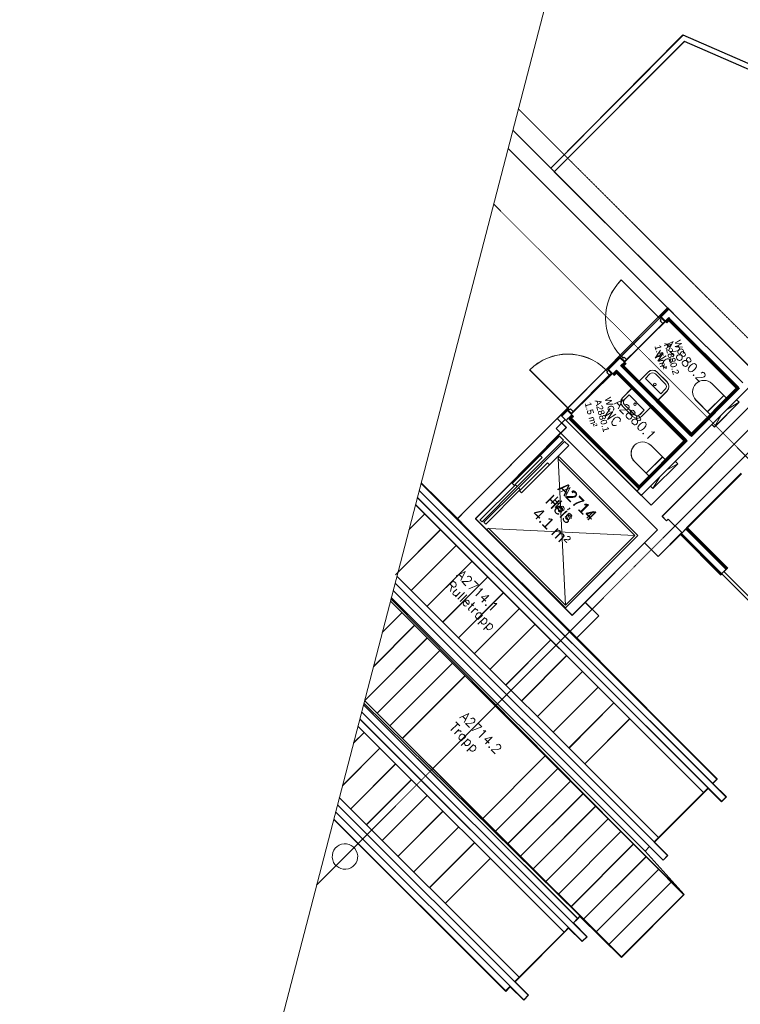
# Model space of a CAD drawing. Header units: millimetres. Extents: x 1589461 to 1701858, y 2333614 to 2610588.
# Tile 40 of 50: x 1654641 to 1665960, y 2586593 to 2602053. Entities that reach past the tile are written whole.
import ezdxf
from ezdxf.enums import TextEntityAlignment as Align

# ---------------------------------------------------------------- set-up
doc = ezdxf.new("R2010")
doc.units = ezdxf.units.MM
doc.linetypes.add('zv001-h02-a-200-1-0001$0$Dash', pattern=[4, 2, -2])
doc.linetypes.add('zv001-h02-a-200-1-0001$0$Grid Line', pattern=[22.225, 12.7, -3.175, 3.175, -3.175])
for name, color, linetype, lineweight in [('28_Heis', 7, 'Continuous', 0), ('A852-TYNN', 7, 'Continuous', 5), ('zv001-h02-a-200-1-0001$0$20_Bygning generelt', 7, 'Continuous', 0), ('zv001-h02-a-200-1-0001$0$222_Søyler', 7, 'Continuous', 0), ('zv001-h02-a-200-1-0001$0$23_Yttervegg', 7, 'Continuous', 0), ('zv001-h02-a-200-1-0001$0$24_Dør', 7, 'Continuous', 0), ('zv001-h02-a-200-1-0001$0$24_Innervegg', 7, 'Continuous', 0), ('zv001-h02-a-200-1-0001$0$271_Fast inventar', 7, 'Continuous', 0), ('zv001-h02-a-200-1-0001$0$28_Trapper', 7, 'Continuous', 0), ('zv001-h02-a-200-1-0001$0$822_Akselinjer', 7, 'Continuous', 0), ('zv001-h02-a-200-1-0001$0$83_Tekst', 7, 'Continuous', 0)]:
    doc.layers.add(name, color=color, linetype=linetype, lineweight=lineweight)
for name, color, linetype in [('_grå hatch fotavtrykk', 7, 'Continuous'), ('isy-zv001-h02$0$A861 soner eks', 255, 'Continuous'), ('isy-zv001-h02$0$A862-B-T', 255, 'Continuous'), ('isy-zv001-h02$0$A862-N-RLin', 255, 'Continuous'), ('isy-zv001-h02$0$A862-N-T', 255, 'Continuous'), ('isy-zv001-h02$0$A862-NA', 255, 'Continuous'), ('isy-zv001-h02$0$A862-NR', 255, 'Continuous')]:
    doc.layers.add(name, color=color, linetype=linetype)
doc.styles.add('isy-zv001-h02$0$ROMANS', font='romans.shx')
doc.styles.add('isy-zv001-h02$0$Standard', font='txt')
doc.styles.add('zv001-h02-a-200-1-0001$0$Arial_2', font='arial.ttf', dxfattribs={"height": 500})
doc.styles.add('zv001-h02-a-200-1-0001$0$Arial_9', font='arial.ttf', dxfattribs={"height": 150})

# ---------------------------------------------------------------- blocks, each defined once
blk = doc.blocks.new('isy-zv001-h02$0$Arkiv_0.975_234', base_point=(302896, 40813))
at = {"linetype": 'Continuous', "style": 'isy-zv001-h02$0$Standard', "flags": 1}
for tag in ['floor_f', 'ROOM_WALLS_SURF', 'ROOM_DOORS_SURF', 'ROOM_WINDS_SURF', 'ROOM_BASELEV', 'ROOM_HEIGHT', 'ROOM_NET_AREA', 'ROOM_REDUCED_AREA', 'ROOM_CALC_AREA', 'ROOM_VOLUME']:
    blk.add_attdef(tag, text='', height=2000, dxfattribs=at).set_placement((302896, 39780), align=Align.BOTTOM_LEFT)
at = {"layer": 'isy-zv001-h02$0$A862-B-T', "linetype": 'Continuous', "style": 'isy-zv001-h02$0$Standard'}
blk.add_attdef('Bruttoareal', text='', height=2000, dxfattribs=at).set_placement((302896, 39780), align=Align.BOTTOM_LEFT)
at = {"layer": 'isy-zv001-h02$0$A862-N-T', "color": 2, "style": 'isy-zv001-h02$0$Standard'}
blk.add_attdef('Nettoareal', text='', height=125, dxfattribs=at).set_placement((302614, 40515), align=Align.BOTTOM_LEFT)
at = {"layer": 'isy-zv001-h02$0$A862-NA', "color": 1, "style": 'isy-zv001-h02$0$Standard'}
blk.add_attdef('ROOM_NAME', text='', height=125, dxfattribs=at).set_placement((302614, 40702), align=Align.BOTTOM_LEFT)
at = {"layer": 'isy-zv001-h02$0$A862-NR', "style": 'isy-zv001-h02$0$Standard'}
blk.add_attdef('ROOM_NUMBER', text='', height=125, dxfattribs=at).set_placement((302614, 40890), align=Align.BOTTOM_LEFT)

msp = doc.modelspace()

# ---------------------------------------------------------------- linework, layer by layer
at = {"layer": '28_Heis', "color": 0, "flags": 128}
for points in [[(1662440, 2594707), (1662456, 2594723), (1662428, 2594751), (1662456, 2594723), (1661903, 2594169), (1662456, 2594723), (1663182, 2595450), (1663119, 2595514), (1662816, 2595211), (1662377, 2594771), (1662381, 2594766), (1662390, 2594758), (1662408, 2594739), (1662848, 2595179), (1662816, 2595211)], [(1662474, 2594705), (1662502, 2594677), (1661960, 2594134), (1661932, 2594162), (1662474, 2594705), (1663200, 2595432), (1663264, 2595369), (1662961, 2595066), (1662522, 2594626), (1662490, 2594657), (1662930, 2595097), (1662961, 2595066)], [(1663093, 2595164), (1663116, 2595187), (1663796, 2594508), (1664350, 2593955), (1663213, 2592816), (1662659, 2593369), (1661979, 2594048), (1662002, 2594071), (1662007, 2594065)], [(1663101, 2595157), (1663773, 2594485), (1664304, 2593955)], [(1664302, 2593953), (1663213, 2592862), (1662682, 2593392), (1662010, 2594063)]]:
    msp.add_lwpolyline(points, dxfattribs=at)
at = {"layer": '28_Heis'}
for points in [[(1663213, 2592862), (1663101, 2595157)], [(1664302, 2593953), (1662010, 2594063)]]:
    msp.add_lwpolyline(points, dxfattribs=at)
at = {"layer": '28_Heis', "color": 0, "flags": 128}
msp.add_lwpolyline([(1661876, 2594197), (1661875, 2594198), (1661876, 2594198), (1662428, 2594751), (1661875, 2594198), (1661876, 2594196), (1661903, 2594169)], close=True, dxfattribs=at)
at = {"layer": '_grå hatch fotavtrykk'}
msp.add_lwpolyline([(1691296, 2590298), (1665082, 2601713), (1663038, 2599666), (1664646, 2598058), (1666414, 2596293), (1668925, 2598808), (1669013, 2598721), (1685600, 2582159), (1686903, 2577436), (1687444, 2575479)], dxfattribs=at)
at = {"layer": 'A852-TYNN'}
msp.add_lwpolyline([(1694576, 2602913), (1684161, 2562853), (1654641, 2570528), (1665056, 2610588)], close=True, dxfattribs=at)
at = {"layer": 'isy-zv001-h02$0$A862-N-RLin'}
for points in [[(1662386, 2600317), (1662981, 2599723), (1665055, 2601813), (1691317, 2590375)], [(1662311, 2600030), (1664818, 2597527), (1661515, 2594219), (1660947, 2594783)], [(1665979, 2594923), (1665132, 2594074), (1665761, 2593446), (1665754, 2593438), (1665703, 2593387), (1666552, 2592540)], [(1660944, 2594774), (1665592, 2590128), (1665524, 2590062), (1665737, 2589848), (1665666, 2589778), (1665453, 2589990), (1665383, 2589920), (1664676, 2589212), (1664606, 2589140), (1664818, 2588929), (1664748, 2588857), (1664535, 2589070), (1660507, 2593092)], [(1659573, 2589497), (1662278, 2586796), (1662345, 2586869), (1662558, 2586657), (1662635, 2586735), (1662423, 2586947), (1663263, 2587790), (1663476, 2587578), (1663553, 2587655), (1663339, 2587871), (1663405, 2587937), (1663440, 2587972), (1664093, 2587329), (1665079, 2588316), (1664464, 2589000), (1664533, 2589069), (1664747, 2588855), (1664819, 2588928), (1664610, 2589139), (1665454, 2589983), (1665666, 2589770), (1665742, 2589849), (1665530, 2590062), (1665598, 2590129), (1663390, 2592347), (1663735, 2592693), (1663524, 2592904), (1664455, 2593839), (1664667, 2593626), (1665018, 2593968), (1665651, 2593337), (1665668, 2593354), (1666519, 2592506)], [(1660473, 2592960), (1665070, 2588312), (1664093, 2587336), (1660047, 2591324)], [(1660041, 2591297), (1663405, 2587939), (1663334, 2587868), (1663547, 2587655), (1663477, 2587585), (1663263, 2587797), (1663193, 2587727), (1662486, 2587019), (1662416, 2586947), (1662628, 2586735), (1662558, 2586664), (1662345, 2586876), (1662274, 2586807), (1659574, 2589502)]]:
    msp.add_lwpolyline(points, dxfattribs=at)
for points in [[(1664836, 2597325), (1664807, 2597295), (1664785, 2597316), (1664137, 2596679), (1664156, 2596659), (1664164, 2596652), (1664131, 2596618), (1665191, 2595559), (1665897, 2596266)], [(1664014, 2596501), (1663980, 2596468), (1663973, 2596475), (1663951, 2596497), (1663302, 2595860), (1663328, 2595834), (1663338, 2595824), (1663336, 2595822), (1663308, 2595794), (1664369, 2594735), (1665074, 2595442)], [(1663136, 2595564), (1664657, 2594045), (1663317, 2592702), (1661799, 2594218), (1663136, 2595564)]]:
    msp.add_lwpolyline(points, close=True, dxfattribs=at)
at = {"layer": 'zv001-h02-a-200-1-0001$0$20_Bygning generelt', "flags": 128}
for points in [[(1691317, 2590376), (1665064, 2601809), (1662981, 2599723)], [(1691317, 2590375), (1665064, 2601808), (1662982, 2599722)], [(1691296, 2590298), (1665082, 2601714), (1663037, 2599666)], [(1691296, 2590297), (1665082, 2601713), (1663038, 2599666)]]:
    msp.add_lwpolyline(points, dxfattribs=at)
at = {"layer": 'zv001-h02-a-200-1-0001$0$222_Søyler'}
for start, end in [(285.4319, 105.4319), (105.4319, 285.4319)]:
    msp.add_arc((1659750, 2588913), 200, start, end, dxfattribs=at)
at = {"layer": 'zv001-h02-a-200-1-0001$0$23_Yttervegg', "linetype": 'zv001-h02-a-200-1-0001$0$Dash'}
for p, q in [((1666416, 2596717), (1662473, 2600654)), ((1666417, 2596715), (1662473, 2600653))]:
    msp.add_line(p, q, dxfattribs=at)
at = {"layer": 'zv001-h02-a-200-1-0001$0$23_Yttervegg'}
for p, q in [((1662385, 2600316), (1666405, 2596303)), ((1662386, 2600317), (1666404, 2596305)), ((1662311, 2600031), (1664921, 2597425)), ((1662311, 2600030), (1664921, 2597424))]:
    msp.add_line(p, q, dxfattribs=at)
at = {"layer": 'zv001-h02-a-200-1-0001$0$24_Dør'}
for p, q in [((1664688, 2597369), (1664089, 2597967)), ((1664688, 2597368), (1664090, 2597966)), ((1664090, 2596770), (1664688, 2597369)), ((1664091, 2596769), (1664688, 2597368)), ((1664688, 2597369), (1664704, 2597385)), ((1664688, 2597368), (1664704, 2597383)), ((1664688, 2597369), (1664716, 2597341)), ((1664688, 2597368), (1664717, 2597339)), ((1664702, 2597327), (1664716, 2597341)), ((1664702, 2597327), (1664745, 2597284)), ((1664703, 2597325), (1664717, 2597339)), ((1664703, 2597325), (1664745, 2597283)), ((1664704, 2597385), (1664774, 2597314)), ((1664704, 2597383), (1664775, 2597313)), ((1664774, 2597314), (1664745, 2597284)), ((1664775, 2597313), (1664745, 2597283)), ((1664161, 2596700), (1664759, 2597298)), ((1664161, 2596698), (1664759, 2597297)), ((1664090, 2596770), (1664075, 2596755)), ((1664091, 2596769), (1664075, 2596754)), ((1664075, 2596755), (1664146, 2596684)), ((1664075, 2596754), (1664146, 2596683)), ((1664090, 2596770), (1664119, 2596742)), ((1664091, 2596769), (1664119, 2596741)), ((1664133, 2596756), (1664119, 2596742)), ((1664133, 2596755), (1664119, 2596741)), ((1664133, 2596756), (1664175, 2596714)), ((1664133, 2596755), (1664176, 2596713)), ((1664146, 2596684), (1664175, 2596714)), ((1664146, 2596683), (1664176, 2596713)), ((1663250, 2595957), (1662651, 2596555)), ((1663250, 2595956), (1662652, 2596554)), ((1663848, 2596556), (1663250, 2595957)), ((1663848, 2596554), (1663250, 2595956)), ((1663848, 2596556), (1663863, 2596571)), ((1663848, 2596554), (1663864, 2596570)), ((1663848, 2596556), (1663876, 2596528)), ((1663848, 2596554), (1663876, 2596526)), ((1663863, 2596571), (1663934, 2596501)), ((1663864, 2596570), (1663934, 2596499)), ((1663918, 2596485), (1663321, 2595887)), ((1663919, 2596484), (1663321, 2595885)), ((1663862, 2596513), (1663876, 2596528)), ((1663862, 2596512), (1663876, 2596526)), ((1663862, 2596513), (1663904, 2596471)), ((1663862, 2596512), (1663905, 2596470)), ((1663934, 2596501), (1663904, 2596471)), ((1663934, 2596499), (1663905, 2596470)), ((1663250, 2595957), (1663234, 2595942)), ((1663234, 2595942), (1663305, 2595871)), ((1663250, 2595956), (1663235, 2595940)), ((1663235, 2595940), (1663306, 2595870)), ((1663250, 2595957), (1663278, 2595929)), ((1663250, 2595956), (1663279, 2595928)), ((1663292, 2595943), (1663278, 2595929)), ((1663293, 2595942), (1663279, 2595928)), ((1663292, 2595943), (1663335, 2595901)), ((1663293, 2595942), (1663335, 2595899)), ((1663305, 2595871), (1663335, 2595901)), ((1663306, 2595870), (1663335, 2595899))]:
    msp.add_line(p, q, dxfattribs=at)
for centre, start, end in [((1664688, 2597369), 135.0424, 225.0424), ((1664688, 2597368), 135.0424, 225.0424), ((1663250, 2595957), 45.0424, 135.0424), ((1663250, 2595956), 45.0424, 135.0424)]:
    msp.add_arc(centre, 846, start, end, dxfattribs=at)
at = {"layer": 'zv001-h02-a-200-1-0001$0$24_Innervegg'}
for p, q in [((1664818, 2597528), (1664697, 2597406)), ((1664819, 2597527), (1664697, 2597405)), ((1664828, 2597519), (1664706, 2597397)), ((1664828, 2597517), (1664706, 2597395)), ((1664836, 2597510), (1664714, 2597388)), ((1664836, 2597509), (1664715, 2597387)), ((1664903, 2597443), (1664818, 2597528)), ((1664904, 2597442), (1664819, 2597527)), ((1664799, 2597303), (1664697, 2597406)), ((1664799, 2597302), (1664697, 2597405)), ((1664836, 2597376), (1664781, 2597321)), ((1664836, 2597374), (1664782, 2597320)), ((1664836, 2597359), (1664790, 2597313)), ((1664836, 2597358), (1664790, 2597311)), ((1664799, 2597303), (1664836, 2597340)), ((1664836, 2597340), (1664799, 2597303)), ((1664799, 2597302), (1664836, 2597339)), ((1664836, 2597339), (1664799, 2597302)), ((1664806, 2597296), (1664836, 2597326)), ((1664807, 2597295), (1664836, 2597325)), ((1664836, 2597376), (1664845, 2597367)), ((1664836, 2597374), (1664845, 2597366)), ((1664836, 2597359), (1664845, 2597350)), ((1664836, 2597358), (1664846, 2597348)), ((1664843, 2597333), (1664836, 2597340)), ((1664836, 2597340), (1665912, 2596266)), ((1664844, 2597332), (1664836, 2597339)), ((1664836, 2597339), (1665912, 2596265)), ((1664836, 2597326), (1665898, 2596266)), ((1664836, 2597325), (1665898, 2596265)), ((1665905, 2596274), (1664843, 2597333)), ((1665905, 2596272), (1664844, 2597332)), ((1664845, 2597367), (1664854, 2597358)), ((1664845, 2597366), (1664854, 2597357)), ((1664845, 2597350), (1665921, 2596276)), ((1664846, 2597348), (1665921, 2596274)), ((1664854, 2597358), (1665929, 2596284)), ((1664854, 2597357), (1665930, 2596283)), ((1664921, 2597425), (1664903, 2597443)), ((1664921, 2597424), (1664904, 2597442)), ((1664921, 2597425), (1665924, 2596423)), ((1665934, 2596414), (1664921, 2597425)), ((1664921, 2597424), (1665925, 2596422)), ((1665934, 2596413), (1664921, 2597424)), ((1664806, 2597296), (1664799, 2597303)), ((1664807, 2597295), (1664799, 2597302)), ((1664054, 2596762), (1663870, 2596578)), ((1664054, 2596761), (1663871, 2596577)), ((1664063, 2596753), (1663880, 2596569)), ((1664063, 2596751), (1663880, 2596568)), ((1664071, 2596744), (1663888, 2596561)), ((1664072, 2596743), (1663888, 2596559)), ((1664156, 2596659), (1664054, 2596762)), ((1664156, 2596658), (1664054, 2596761)), ((1663973, 2596476), (1663870, 2596578)), ((1663973, 2596475), (1663871, 2596577)), ((1664013, 2596552), (1663955, 2596494)), ((1664014, 2596550), (1663956, 2596492)), ((1664013, 2596535), (1663964, 2596485)), ((1664014, 2596533), (1663964, 2596484)), ((1664013, 2596552), (1664022, 2596543)), ((1664013, 2596535), (1664022, 2596526)), ((1664014, 2596550), (1664022, 2596542)), ((1664014, 2596533), (1664023, 2596524)), ((1664022, 2596543), (1664031, 2596534)), ((1664022, 2596542), (1664031, 2596533)), ((1665107, 2595460), (1664031, 2596534)), ((1664138, 2596677), (1664080, 2596619)), ((1664080, 2596619), (1664089, 2596611)), ((1664139, 2596676), (1664081, 2596618)), ((1664081, 2596618), (1664089, 2596609)), ((1664089, 2596611), (1664098, 2596601)), ((1664089, 2596609), (1664098, 2596600)), ((1664147, 2596669), (1664097, 2596619)), ((1664097, 2596619), (1664107, 2596610)), ((1664147, 2596667), (1664098, 2596618)), ((1664098, 2596618), (1664107, 2596609)), ((1665174, 2595527), (1664098, 2596601)), ((1665174, 2595526), (1664098, 2596600)), ((1665182, 2595536), (1664107, 2596610)), ((1665183, 2595535), (1664107, 2596609)), ((1664116, 2596619), (1664156, 2596659)), ((1664156, 2596659), (1664116, 2596619)), ((1664116, 2596618), (1664156, 2596658)), ((1664156, 2596658), (1664116, 2596618)), ((1665191, 2595545), (1664116, 2596619)), ((1664123, 2596612), (1664116, 2596619)), ((1665192, 2595544), (1664116, 2596618)), ((1664123, 2596611), (1664116, 2596618)), ((1664123, 2596612), (1664163, 2596652)), ((1664123, 2596611), (1664164, 2596651)), ((1664130, 2596619), (1664123, 2596612)), ((1664130, 2596618), (1664123, 2596611)), ((1664123, 2596612), (1665184, 2595552)), ((1664123, 2596611), (1665185, 2595551)), ((1665191, 2595559), (1664130, 2596619)), ((1665192, 2595558), (1664130, 2596618)), ((1664163, 2596652), (1664156, 2596659)), ((1664164, 2596651), (1664156, 2596658)), ((1663973, 2596476), (1664013, 2596516)), ((1663973, 2596475), (1664014, 2596515)), ((1664006, 2596509), (1663973, 2596476)), ((1664007, 2596508), (1663973, 2596475)), ((1663980, 2596469), (1663973, 2596476)), ((1663980, 2596468), (1663973, 2596475)), ((1663980, 2596469), (1664013, 2596502)), ((1663980, 2596468), (1664014, 2596501)), ((1664013, 2596516), (1664006, 2596509)), ((1664014, 2596515), (1664007, 2596508)), ((1664013, 2596516), (1665089, 2595442)), ((1665082, 2595449), (1664013, 2596516)), ((1664013, 2596502), (1665075, 2595442)), ((1664014, 2596515), (1665089, 2595441)), ((1665082, 2595448), (1664014, 2596515)), ((1664014, 2596501), (1665075, 2595441)), ((1665098, 2595452), (1664022, 2596526)), ((1665098, 2595450), (1664023, 2596524)), ((1665107, 2595459), (1664031, 2596533)), ((1665924, 2596423), (1665934, 2596414)), ((1665925, 2596422), (1665934, 2596413)), ((1665934, 2596414), (1665997, 2596351)), ((1665997, 2596351), (1665934, 2596414)), ((1665934, 2596413), (1665997, 2596350)), ((1665997, 2596350), (1665934, 2596413)), ((1666081, 2596267), (1664437, 2594620)), ((1666082, 2596265), (1664438, 2594619)), ((1665898, 2596266), (1665184, 2595552)), ((1665898, 2596265), (1665185, 2595551)), ((1665912, 2596266), (1665191, 2595545)), ((1665191, 2595527), (1665930, 2596266)), ((1665191, 2595510), (1665947, 2596266)), ((1665191, 2595545), (1665912, 2596266)), ((1665912, 2596265), (1665192, 2595544)), ((1665192, 2595525), (1665930, 2596265)), ((1665192, 2595508), (1665947, 2596265)), ((1665192, 2595544), (1665912, 2596265)), ((1665905, 2596274), (1665912, 2596266)), ((1665905, 2596272), (1665912, 2596265)), ((1665921, 2596276), (1665930, 2596266)), ((1665921, 2596274), (1665930, 2596265)), ((1665929, 2596284), (1665939, 2596275)), ((1665930, 2596283), (1665939, 2596274)), ((1665939, 2596275), (1665947, 2596266)), ((1665939, 2596274), (1665947, 2596265)), ((1666236, 2596112), (1664557, 2594430)), ((1666237, 2596111), (1664557, 2594428)), ((1663227, 2595935), (1663174, 2595881)), ((1663228, 2595933), (1663174, 2595880)), ((1663237, 2595925), (1663183, 2595872)), ((1663237, 2595924), (1663184, 2595871)), ((1663245, 2595917), (1663192, 2595864)), ((1663245, 2595916), (1663192, 2595862)), ((1663330, 2595832), (1663227, 2595935)), ((1663330, 2595831), (1663228, 2595933)), ((1666501, 2596028), (1664731, 2594256)), ((1666501, 2596027), (1664731, 2594255)), ((1663085, 2595792), (1661652, 2594357)), ((1663085, 2595790), (1661653, 2594356)), ((1663210, 2595775), (1663068, 2595634)), ((1663210, 2595774), (1663069, 2595632)), ((1663085, 2595791), (1663139, 2595845)), ((1663085, 2595792), (1663226, 2595650)), ((1663085, 2595790), (1663227, 2595649)), ((1663086, 2595790), (1663140, 2595844)), ((1663139, 2595846), (1663174, 2595881)), ((1663139, 2595844), (1663174, 2595880)), ((1663224, 2595761), (1663139, 2595846)), ((1663224, 2595760), (1663139, 2595844)), ((1663183, 2595872), (1663148, 2595837)), ((1663184, 2595871), (1663148, 2595835)), ((1663191, 2595863), (1663156, 2595828)), ((1663192, 2595862), (1663157, 2595827)), ((1663210, 2595775), (1664557, 2594430)), ((1663210, 2595774), (1664557, 2594428)), ((1663258, 2595795), (1663224, 2595761)), ((1663224, 2595761), (1663258, 2595795)), ((1663258, 2595794), (1663224, 2595760)), ((1663224, 2595760), (1663258, 2595794)), ((1663241, 2595743), (1663224, 2595761)), ((1663259, 2595796), (1663258, 2595795)), ((1663258, 2595795), (1663259, 2595796)), ((1663259, 2595795), (1663258, 2595794)), ((1663258, 2595794), (1663259, 2595795)), ((1663312, 2595850), (1663259, 2595796)), ((1663313, 2595848), (1663259, 2595795)), ((1663266, 2595785), (1663268, 2595787)), ((1663275, 2595777), (1663266, 2595786)), ((1663276, 2595776), (1663266, 2595785)), ((1663321, 2595841), (1663275, 2595795)), ((1663321, 2595840), (1663275, 2595794)), ((1663284, 2595786), (1663275, 2595795)), ((1663284, 2595784), (1663275, 2595794)), ((1663275, 2595777), (1664351, 2594703)), ((1663276, 2595776), (1664351, 2594702)), ((1663293, 2595795), (1663284, 2595786)), ((1663293, 2595794), (1663284, 2595784)), ((1663284, 2595786), (1664359, 2594712)), ((1663284, 2595784), (1664360, 2594710)), ((1663330, 2595832), (1663293, 2595795)), ((1663330, 2595831), (1663293, 2595794)), ((1663300, 2595802), (1663293, 2595795)), ((1663300, 2595801), (1663293, 2595794)), ((1663293, 2595795), (1664361, 2594728)), ((1664369, 2594721), (1663293, 2595795)), ((1663293, 2595794), (1664362, 2594727)), ((1664369, 2594720), (1663293, 2595794)), ((1663330, 2595832), (1663300, 2595802)), ((1663330, 2595831), (1663300, 2595801)), ((1663307, 2595795), (1663337, 2595825)), ((1663307, 2595794), (1663337, 2595824)), ((1664369, 2594735), (1663307, 2595795)), ((1664369, 2594734), (1663307, 2595794)), ((1663337, 2595825), (1663330, 2595832)), ((1663337, 2595824), (1663330, 2595831)), ((1663226, 2595650), (1661798, 2594219)), ((1663227, 2595649), (1661798, 2594218)), ((1664660, 2594044), (1663068, 2595634)), ((1664661, 2594042), (1663069, 2595632)), ((1663242, 2595742), (1663224, 2595760)), ((1664317, 2594669), (1663241, 2595743)), ((1664317, 2594668), (1663242, 2595742)), ((1663140, 2595561), (1661799, 2594218)), ((1665107, 2595442), (1665098, 2595452)), ((1665107, 2595442), (1665098, 2595452)), ((1665116, 2595451), (1665107, 2595460)), ((1665116, 2595450), (1665107, 2595459)), ((1665124, 2595442), (1665116, 2595451)), ((1665124, 2595442), (1665116, 2595451)), ((1665183, 2595518), (1665174, 2595527)), ((1665183, 2595517), (1665174, 2595526)), ((1665191, 2595527), (1665182, 2595536)), ((1665182, 2595536), (1665191, 2595527)), ((1665192, 2595525), (1665183, 2595535)), ((1665183, 2595535), (1665192, 2595525)), ((1665191, 2595510), (1665183, 2595518)), ((1665183, 2595518), (1665191, 2595510)), ((1665192, 2595508), (1665183, 2595517)), ((1665183, 2595517), (1665192, 2595508)), ((1665191, 2595559), (1665184, 2595552)), ((1665184, 2595552), (1665191, 2595545)), ((1665192, 2595558), (1665185, 2595551)), ((1665185, 2595551), (1665192, 2595544)), ((1665089, 2595442), (1664369, 2594721)), ((1664369, 2594703), (1665107, 2595442)), ((1665075, 2595442), (1664369, 2594735)), ((1664369, 2594721), (1665089, 2595442)), ((1665089, 2595441), (1664369, 2594720)), ((1664369, 2594701), (1665108, 2595441)), ((1665075, 2595441), (1664369, 2594734)), ((1664369, 2594720), (1665089, 2595441)), ((1664370, 2594687), (1665124, 2595442)), ((1664370, 2594686), (1665125, 2595441)), ((1665082, 2595449), (1665089, 2595442)), ((1665082, 2595448), (1665089, 2595441)), ((1665108, 2595441), (1665098, 2595450)), ((1665108, 2595441), (1665098, 2595450)), ((1665125, 2595441), (1665116, 2595450)), ((1665125, 2595441), (1665116, 2595450)), ((1665972, 2594932), (1665117, 2594075)), ((1665972, 2594930), (1665117, 2594074)), ((1665131, 2594075), (1665979, 2594925)), ((1665131, 2594074), (1665979, 2594923)), ((1664335, 2594652), (1664369, 2594686)), ((1664369, 2594686), (1664335, 2594652)), ((1664335, 2594650), (1664369, 2594684)), ((1664369, 2594684), (1664335, 2594650)), ((1664360, 2594694), (1664351, 2594703)), ((1664360, 2594693), (1664351, 2594702)), ((1664369, 2594721), (1664359, 2594712)), ((1664369, 2594703), (1664359, 2594712)), ((1664369, 2594720), (1664360, 2594710)), ((1664369, 2594701), (1664360, 2594710)), ((1664362, 2594694), (1664360, 2594693)), ((1664361, 2594728), (1664369, 2594721)), ((1664362, 2594727), (1664369, 2594720)), ((1664369, 2594684), (1664370, 2594686)), ((1664370, 2594686), (1664369, 2594684)), ((1664317, 2594669), (1664335, 2594652)), ((1664317, 2594668), (1664335, 2594650)), ((1664335, 2594652), (1664402, 2594585)), ((1664335, 2594650), (1664402, 2594583)), ((1664402, 2594583), (1664438, 2594619)), ((1664402, 2594585), (1664437, 2594619)), ((1661514, 2594218), (1661656, 2594076)), ((1661514, 2594216), (1661656, 2594075)), ((1661515, 2594219), (1661652, 2594357)), ((1661515, 2594218), (1661653, 2594356)), ((1661515, 2594219), (1661656, 2594078)), ((1661515, 2594218), (1661657, 2594077)), ((1661798, 2594219), (1663319, 2592700)), ((1661798, 2594218), (1663319, 2592699)), ((1664731, 2594256), (1664802, 2594185)), ((1664731, 2594255), (1664802, 2594184)), ((1663390, 2592347), (1661656, 2594078)), ((1663390, 2592346), (1661657, 2594077)), ((1664828, 2594212), (1664802, 2594185)), ((1664829, 2594211), (1664802, 2594184)), ((1665040, 2594000), (1664828, 2594212)), ((1665041, 2593999), (1664829, 2594211)), ((1665120, 2594072), (1665018, 2593969)), ((1665121, 2594070), (1665018, 2593968)), ((1665744, 2593430), (1665111, 2594063)), ((1665745, 2593429), (1665111, 2594061)), ((1665117, 2594075), (1665124, 2594068)), ((1665117, 2594074), (1665124, 2594067)), ((1665754, 2593439), (1665120, 2594072)), ((1665754, 2593438), (1665121, 2594070)), ((1665124, 2594068), (1665754, 2593439)), ((1665124, 2594067), (1665754, 2593438)), ((1665761, 2593446), (1665131, 2594075)), ((1665761, 2593445), (1665131, 2594074)), ((1664660, 2594044), (1664455, 2593839)), ((1664661, 2594042), (1664456, 2593837)), ((1665040, 2594000), (1664668, 2593627)), ((1665041, 2593999), (1664668, 2593625)), ((1665018, 2593969), (1665651, 2593337)), ((1665018, 2593968), (1665651, 2593335)), ((1665660, 2593346), (1665027, 2593978)), ((1665661, 2593345), (1665027, 2593977)), ((1665669, 2593354), (1665035, 2593987)), ((1665669, 2593353), (1665036, 2593986)), ((1665736, 2593422), (1665102, 2594054)), ((1665736, 2593420), (1665103, 2594053)), ((1664668, 2593627), (1664455, 2593839)), ((1664668, 2593625), (1664456, 2593837)), ((1665754, 2593439), (1665761, 2593446)), ((1665754, 2593438), (1665761, 2593445)), ((1665651, 2593337), (1665754, 2593439)), ((1665651, 2593335), (1665754, 2593438)), ((1663523, 2592905), (1663319, 2592700)), ((1663523, 2592903), (1663319, 2592699)), ((1663735, 2592693), (1663523, 2592905)), ((1663735, 2592691), (1663523, 2592903)), ((1663531, 2592488), (1663735, 2592693)), ((1663532, 2592487), (1663735, 2592691)), ((1663531, 2592488), (1663390, 2592347)), ((1663532, 2592487), (1663390, 2592346))]:
    msp.add_line(p, q, dxfattribs=at)
at = {"layer": 'zv001-h02-a-200-1-0001$0$271_Fast inventar'}
for p, q in [((1664371, 2596379), (1664512, 2596520)), ((1664371, 2596378), (1664512, 2596519)), ((1664469, 2596421), (1664540, 2596492)), ((1664710, 2596181), (1664469, 2596421)), ((1664470, 2596420), (1664540, 2596491)), ((1664710, 2596180), (1664470, 2596420)), ((1664625, 2596492), (1664781, 2596337)), ((1664625, 2596491), (1664781, 2596335)), ((1664653, 2596520), (1664809, 2596365)), ((1664654, 2596519), (1664809, 2596364)), ((1664113, 2596121), (1664253, 2596262)), ((1664113, 2596119), (1664254, 2596261)), ((1664781, 2596252), (1664710, 2596181)), ((1664781, 2596251), (1664710, 2596180)), ((1665516, 2596337), (1665742, 2596111)), ((1665742, 2596111), (1665516, 2596337)), ((1665516, 2596336), (1665742, 2596111)), ((1665742, 2596111), (1665516, 2596336)), ((1664141, 2596092), (1664212, 2596163)), ((1664141, 2596091), (1664212, 2596162)), ((1664212, 2596163), (1664452, 2595923)), ((1664212, 2596162), (1664452, 2595921)), ((1664809, 2596224), (1664668, 2596082)), ((1664809, 2596222), (1664669, 2596081)), ((1665488, 2595856), (1665262, 2596082)), ((1665262, 2596082), (1665488, 2595856)), ((1665488, 2595856), (1665262, 2596081)), ((1665262, 2596081), (1665488, 2595856)), ((1665700, 2596154), (1665446, 2595899)), ((1665700, 2596152), (1665446, 2595897)), ((1665941, 2596047), (1665902, 2596086)), ((1665942, 2596046), (1665902, 2596085)), ((1664268, 2595824), (1664113, 2595979)), ((1664269, 2595822), (1664113, 2595978)), ((1664297, 2595852), (1664141, 2596007)), ((1664297, 2595851), (1664141, 2596006)), ((1664452, 2595923), (1664381, 2595852)), ((1664452, 2595921), (1664382, 2595851)), ((1664551, 2595965), (1664410, 2595824)), ((1664551, 2595964), (1664410, 2595822)), ((1665553, 2595658), (1665941, 2596047)), ((1665553, 2595656), (1665942, 2596046)), ((1665942, 2596046), (1665757, 2595940)), ((1665941, 2596047), (1665760, 2595943)), ((1665658, 2595841), (1665553, 2595656)), ((1665656, 2595839), (1665553, 2595658)), ((1665513, 2595696), (1665553, 2595656)), ((1665514, 2595696), (1665553, 2595658)), ((1664778, 2595145), (1664552, 2595371)), ((1664778, 2595145), (1664552, 2595371)), ((1664778, 2595145), (1664552, 2595370)), ((1664778, 2595145), (1664552, 2595370)), ((1664481, 2594933), (1664736, 2595188)), ((1664482, 2594932), (1664736, 2595186)), ((1664297, 2595117), (1664524, 2594890)), ((1664297, 2595117), (1664524, 2594890)), ((1664298, 2595115), (1664523, 2594890)), ((1664298, 2595115), (1664523, 2594890)), ((1664977, 2595081), (1664588, 2594692)), ((1664977, 2595080), (1664588, 2594690)), ((1664792, 2594974), (1664977, 2595080)), ((1664796, 2594978), (1664977, 2595081)), ((1664937, 2595119), (1664977, 2595080)), ((1664938, 2595120), (1664977, 2595081)), ((1664588, 2594690), (1664694, 2594875)), ((1664588, 2594692), (1664691, 2594873)), ((1664588, 2594692), (1664549, 2594731)), ((1664588, 2594690), (1664549, 2594730))]:
    msp.add_line(p, q, dxfattribs=at)
for centre in [(1664616, 2596328), (1664617, 2596326), (1664305, 2596016), (1664306, 2596015)]:
    msp.add_circle(centre, 20, dxfattribs=at)
for centre, radius, start, end in [((1664583, 2596450), 100, 45.0446, 135.0446), ((1664583, 2596448), 100, 45.0446, 135.0446), ((1664583, 2596450), 60, 45.0446, 135.0446), ((1664583, 2596448), 60, 45.0446, 135.0446), ((1665389, 2596210), 180, 45.0424, 225.0424), ((1665389, 2596210), 180, 45.0424, 225.0424), ((1665389, 2596209), 180, 45.0424, 225.0424), ((1665389, 2596209), 180, 45.0424, 225.0424), ((1664738, 2596294), 60, 315.0446, 45.0446), ((1664739, 2596293), 60, 315.0446, 45.0446), ((1664738, 2596294), 100, 315.0446, 45.0446), ((1664739, 2596293), 100, 315.0446, 45.0446), ((1664183, 2596050), 100, 135.0424, 225.0424), ((1664184, 2596049), 100, 135.0424, 225.0424), ((1664183, 2596050), 60, 135.0424, 225.0424), ((1664184, 2596049), 60, 135.0424, 225.0424), ((1664339, 2595894), 100, 225.0424, 315.0424), ((1664339, 2595893), 100, 225.0424, 315.0424), ((1664339, 2595894), 60, 225.0424, 315.0424), ((1664339, 2595893), 60, 225.0424, 315.0424), ((1664424, 2595244), 180, 45.0424, 225.0424), ((1664424, 2595244), 180, 45.0424, 225.0424), ((1664425, 2595243), 180, 45.0424, 225.0424), ((1664425, 2595243), 180, 45.0424, 225.0424)]:
    msp.add_arc(centre, radius, start, end, dxfattribs=at)
at = {"layer": 'zv001-h02-a-200-1-0001$0$28_Trapper'}
for p, q in [((1660945, 2594775), (1665595, 2590131)), ((1660945, 2594775), (1665595, 2590132)), ((1660886, 2594550), (1665667, 2589777)), ((1660887, 2594551), (1665666, 2589778)), ((1665737, 2589848), (1660915, 2594662)), ((1665737, 2589849), (1660916, 2594663)), ((1660857, 2594439), (1665383, 2589920)), ((1660857, 2594438), (1665383, 2589919)), ((1661003, 2594292), (1660754, 2594043)), ((1661003, 2594293), (1660755, 2594045)), ((1661251, 2594046), (1660544, 2593339)), ((1661251, 2594045), (1660544, 2593337)), ((1661498, 2593799), (1660792, 2593091)), ((1661499, 2593798), (1660792, 2593090)), ((1661746, 2593552), (1661039, 2592844)), ((1661746, 2593550), (1661040, 2592843)), ((1660565, 2593316), (1664677, 2589211)), ((1660566, 2593317), (1664676, 2589212)), ((1661994, 2593304), (1661287, 2592597)), ((1661994, 2593303), (1661287, 2592595)), ((1664819, 2588929), (1660536, 2593205)), ((1664819, 2588928), (1660536, 2593204)), ((1660478, 2592980), (1664465, 2588999)), ((1660478, 2592980), (1664464, 2589000)), ((1660507, 2593093), (1664748, 2588858)), ((1660507, 2593092), (1664748, 2588857)), ((1662241, 2593057), (1661535, 2592349)), ((1662242, 2593056), (1661535, 2592348)), ((1665076, 2588318), (1660463, 2592923)), ((1665075, 2588319), (1660464, 2592924)), ((1660640, 2592735), (1660335, 2592430)), ((1660639, 2592736), (1660336, 2592432)), ((1662489, 2592810), (1661782, 2592102)), ((1662489, 2592808), (1661783, 2592101)), ((1660838, 2592539), (1660196, 2591896)), ((1660838, 2592537), (1660196, 2591894)), ((1662737, 2592562), (1662030, 2591855)), ((1662737, 2592561), (1662030, 2591853)), ((1661036, 2592341), (1660060, 2591363)), ((1661036, 2592339), (1660060, 2591362)), ((1662984, 2592315), (1662278, 2591607)), ((1662985, 2592314), (1662278, 2591606)), ((1661234, 2592143), (1660258, 2591165)), ((1661234, 2592142), (1660258, 2591164)), ((1663232, 2592068), (1662525, 2591360)), ((1663232, 2592066), (1662526, 2591359)), ((1661432, 2591945), (1660456, 2590968)), ((1661432, 2591944), (1660456, 2590966)), ((1661630, 2591747), (1660654, 2590770)), ((1661631, 2591746), (1660654, 2590768)), ((1663480, 2591820), (1662773, 2591113)), ((1663480, 2591819), (1662773, 2591111)), ((1663727, 2591573), (1663021, 2590866)), ((1663728, 2591572), (1663021, 2590864)), ((1660040, 2591297), (1663405, 2587937)), ((1660040, 2591297), (1663405, 2587937)), ((1660041, 2591297), (1663404, 2587939)), ((1660041, 2591297), (1663404, 2587939)), ((1660058, 2591365), (1664093, 2587336)), ((1664093, 2587336), (1660058, 2591365)), ((1660058, 2591364), (1664094, 2587334)), ((1664094, 2587334), (1660058, 2591364)), ((1663975, 2591326), (1663268, 2590618)), ((1663975, 2591325), (1663269, 2590617)), ((1663547, 2587654), (1660011, 2591185)), ((1663547, 2587655), (1660011, 2591185)), ((1659982, 2591073), (1663476, 2587585)), ((1659982, 2591072), (1663476, 2587583)), ((1664223, 2591079), (1663516, 2590371)), ((1664223, 2591077), (1663516, 2590370)), ((1660051, 2590863), (1659884, 2590697)), ((1660051, 2590862), (1659884, 2590694)), ((1659953, 2590961), (1663192, 2587726)), ((1659953, 2590960), (1663193, 2587725)), ((1660299, 2590616), (1659710, 2590027)), ((1660299, 2590615), (1659710, 2590025)), ((1660546, 2590369), (1659840, 2589661)), ((1660547, 2590367), (1659840, 2589660)), ((1662890, 2590489), (1661914, 2589512)), ((1662890, 2590488), (1661914, 2589511)), ((1663088, 2590292), (1662112, 2589314)), ((1663088, 2590290), (1662112, 2589313)), ((1660794, 2590121), (1660087, 2589414)), ((1660794, 2590120), (1660088, 2589412)), ((1663286, 2590094), (1662310, 2589116)), ((1663286, 2590092), (1662310, 2589115)), ((1665595, 2590132), (1665524, 2590062)), ((1665595, 2590131), (1665524, 2590060)), ((1663484, 2589896), (1662508, 2588918)), ((1663485, 2589895), (1662508, 2588917)), ((1665383, 2589920), (1665453, 2589991)), ((1665383, 2589919), (1665454, 2589990)), ((1659661, 2589839), (1662486, 2587019)), ((1659661, 2589838), (1662486, 2587017)), ((1661042, 2589874), (1660335, 2589166)), ((1661042, 2589873), (1660335, 2589165)), ((1665666, 2589778), (1665737, 2589849)), ((1665667, 2589777), (1665737, 2589848)), ((1659603, 2589615), (1662557, 2586665)), ((1659603, 2589615), (1662557, 2586665)), ((1659603, 2589614), (1662558, 2586663)), ((1659603, 2589614), (1662558, 2586663)), ((1662628, 2586735), (1659632, 2589727)), ((1662628, 2586734), (1659632, 2589726)), ((1661289, 2589627), (1660583, 2588919)), ((1661290, 2589625), (1660583, 2588918)), ((1663682, 2589698), (1662706, 2588721)), ((1663683, 2589697), (1662707, 2588719)), ((1659574, 2589502), (1662276, 2586803)), ((1659574, 2589502), (1662276, 2586805)), ((1663880, 2589500), (1662904, 2588523)), ((1663881, 2589499), (1662905, 2588521)), ((1661537, 2589379), (1660830, 2588672)), ((1661537, 2589378), (1660831, 2588671)), ((1664079, 2589302), (1663103, 2588325)), ((1664079, 2589301), (1663103, 2588324)), ((1661785, 2589132), (1661078, 2588425)), ((1661785, 2589131), (1661078, 2588423)), ((1664676, 2589212), (1664606, 2589142)), ((1664677, 2589211), (1664606, 2589140)), ((1664277, 2589105), (1663301, 2588127)), ((1664277, 2589103), (1663301, 2588126)), ((1664464, 2589000), (1664535, 2589071)), ((1664465, 2588999), (1664535, 2589070)), ((1662032, 2588885), (1661326, 2588177)), ((1662033, 2588884), (1661326, 2588176)), ((1664475, 2588907), (1663499, 2587929)), ((1664475, 2588905), (1663499, 2587928)), ((1664748, 2588858), (1664819, 2588929)), ((1664748, 2588857), (1664819, 2588928)), ((1664673, 2588709), (1663697, 2587731)), ((1664673, 2588708), (1663697, 2587730)), ((1664871, 2588511), (1663895, 2587534)), ((1664871, 2588510), (1663895, 2587532)), ((1665069, 2588313), (1664093, 2587336)), ((1665069, 2588313), (1664093, 2587336)), ((1665070, 2588312), (1664094, 2587334)), ((1665070, 2588312), (1664094, 2587334)), ((1663404, 2587939), (1663334, 2587868)), ((1663405, 2587937), (1663334, 2587867)), ((1663192, 2587726), (1663263, 2587797)), ((1663193, 2587725), (1663263, 2587796)), ((1663476, 2587585), (1663547, 2587655)), ((1663476, 2587583), (1663547, 2587654)), ((1662486, 2587019), (1662415, 2586948)), ((1662486, 2587017), (1662416, 2586947)), ((1662344, 2586877), (1662274, 2586807)), ((1662345, 2586876), (1662274, 2586805)), ((1662557, 2586665), (1662628, 2586735)), ((1662558, 2586663), (1662628, 2586734))]:
    msp.add_line(p, q, dxfattribs=at)
at = {"layer": 'zv001-h02-a-200-1-0001$0$822_Akselinjer', "color": 251, "linetype": 'zv001-h02-a-200-1-0001$0$Grid Line', "true_color": 0x636466}
for p, q in [((1670279, 2599456), (1659304, 2588465)), ((1670278, 2599457), (1659305, 2588467)), ((1687105, 2574175), (1662084, 2599159)), ((1687105, 2574176), (1662085, 2599159))]:
    msp.add_line(p, q, dxfattribs=at)

# ---------------------------------------------------------------- block references
at = {"layer": 'isy-zv001-h02$0$A861 soner eks', "linetype": 'Continuous'}
ref = msp.add_blockref('isy-zv001-h02$0$Arkiv_0.975_234', (1664834, 2596616), dxfattribs=dict(at, rotation=314.5267867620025))
ref.add_attrib('ROOM_NAME', 'WC', dxfattribs={"layer": 'isy-zv001-h02$0$A862-NA', "color": 1, "height": 150, "rotation": 314.5268, "style": 'isy-zv001-h02$0$ROMANS'}).set_placement((1664557, 2596739), align=Align.BOTTOM_LEFT)
ref.add_attrib('ROOM_NUMBER', 'A2880.2', dxfattribs={"layer": 'isy-zv001-h02$0$A862-NR', "height": 150, "rotation": 314.5268, "style": 'isy-zv001-h02$0$ROMANS'}).set_placement((1664725, 2596907), align=Align.BOTTOM_LEFT)
ref = msp.add_blockref('isy-zv001-h02$0$Arkiv_0.975_234', (1664043, 2595699), dxfattribs=dict(at, rotation=314.5267867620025))
ref.add_attrib('ROOM_NAME', 'WC', dxfattribs={"layer": 'isy-zv001-h02$0$A862-NA', "color": 1, "height": 150, "rotation": 314.5268, "style": 'isy-zv001-h02$0$ROMANS'}).set_placement((1663766, 2595821), align=Align.BOTTOM_LEFT)
ref.add_attrib('ROOM_NUMBER', 'A2880.1', dxfattribs={"layer": 'isy-zv001-h02$0$A862-NR', "height": 150, "rotation": 314.5268, "style": 'isy-zv001-h02$0$ROMANS'}).set_placement((1663934, 2595989), align=Align.BOTTOM_LEFT)
ref = msp.add_blockref('isy-zv001-h02$0$Arkiv_0.975_234', (1663215, 2594321), dxfattribs=dict(at, rotation=314.5267867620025))
ref.add_attrib('ROOM_NAME', 'Heis', dxfattribs={"layer": 'isy-zv001-h02$0$A862-NA', "color": 1, "height": 150, "rotation": 314.5268, "style": 'isy-zv001-h02$0$ROMANS'}).set_placement((1662938, 2594444), align=Align.BOTTOM_LEFT)
ref.add_attrib('ROOM_NUMBER', 'A2714', dxfattribs={"layer": 'isy-zv001-h02$0$A862-NR', "height": 150, "rotation": 314.5268, "style": 'isy-zv001-h02$0$ROMANS'}).set_placement((1663106, 2594612), align=Align.BOTTOM_LEFT)
ref = msp.add_blockref('isy-zv001-h02$0$Arkiv_0.975_234', (1661569, 2593003), dxfattribs=dict(at, rotation=314.5267867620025))
ref.add_attrib('ROOM_NAME', 'Rulletrapp', dxfattribs={"layer": 'isy-zv001-h02$0$A862-NA', "color": 1, "height": 150, "rotation": 314.5268, "style": 'isy-zv001-h02$0$ROMANS'}).set_placement((1661292, 2593126), align=Align.BOTTOM_LEFT)
ref.add_attrib('ROOM_NUMBER', 'A2714.1', dxfattribs={"layer": 'isy-zv001-h02$0$A862-NR', "height": 150, "rotation": 314.5268, "style": 'isy-zv001-h02$0$ROMANS'}).set_placement((1661460, 2593294), align=Align.BOTTOM_LEFT)
ref = msp.add_blockref('isy-zv001-h02$0$Arkiv_0.975_234', (1661623, 2590775), dxfattribs=dict(at, rotation=314.5267867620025))
ref.add_attrib('ROOM_NAME', 'Trapp', dxfattribs={"layer": 'isy-zv001-h02$0$A862-NA', "color": 1, "height": 150, "rotation": 314.5268, "style": 'isy-zv001-h02$0$ROMANS'}).set_placement((1661346, 2590898), align=Align.BOTTOM_LEFT)
ref.add_attrib('ROOM_NUMBER', 'A2714.2', dxfattribs={"layer": 'isy-zv001-h02$0$A862-NR', "height": 150, "rotation": 314.5268, "style": 'isy-zv001-h02$0$ROMANS'}).set_placement((1661514, 2591066), align=Align.BOTTOM_LEFT)

# ---------------------------------------------------------------- texts
at = {"layer": 'zv001-h02-a-200-1-0001$0$83_Tekst', "linetype": 'Continuous', "char_height": 100.1, "attachment_point": 1, "rotation": 285.4319, "style": 'zv001-h02-a-200-1-0001$0$Arial_9'}
for s, insert, width in [('WC', (1665020, 2597035), 793.69), ('WC', (1665023, 2597034), 793.69), ('1.5 m²', (1664706, 2596957), 990.25), ('1.5 m²', (1664709, 2596956), 990.25), ('A2880.2', (1664862, 2596998), 1146.69), ('A2880.2', (1664865, 2596997), 1146.69), ('A2880.1', (1663766, 2596100), 1146.69), ('A2880.1', (1663769, 2596099), 1146.69), ('WC', (1663924, 2596137), 793.69), ('WC', (1663927, 2596136), 793.69), ('1.5 m²', (1663610, 2596058), 990.25), ('1.5 m²', (1663613, 2596057), 990.25)]:
    msp.add_mtext(s, dxfattribs=dict(at, insert=insert, width=width))
at = {"layer": 'zv001-h02-a-200-1-0001$0$83_Tekst', "linetype": 'Continuous', "char_height": 180, "width": 872.44, "attachment_point": 1, "rotation": 315.0452, "line_spacing_factor": 0.941778, "style": 'zv001-h02-a-200-1-0001$0$Arial_2'}
for insert in [(1663208, 2594810), (1663208, 2594809)]:
    msp.add_mtext('A2714\\PHeis\\P4.1 m²', dxfattribs=dict(at, insert=insert))

doc.saveas('drawing.dxf')
